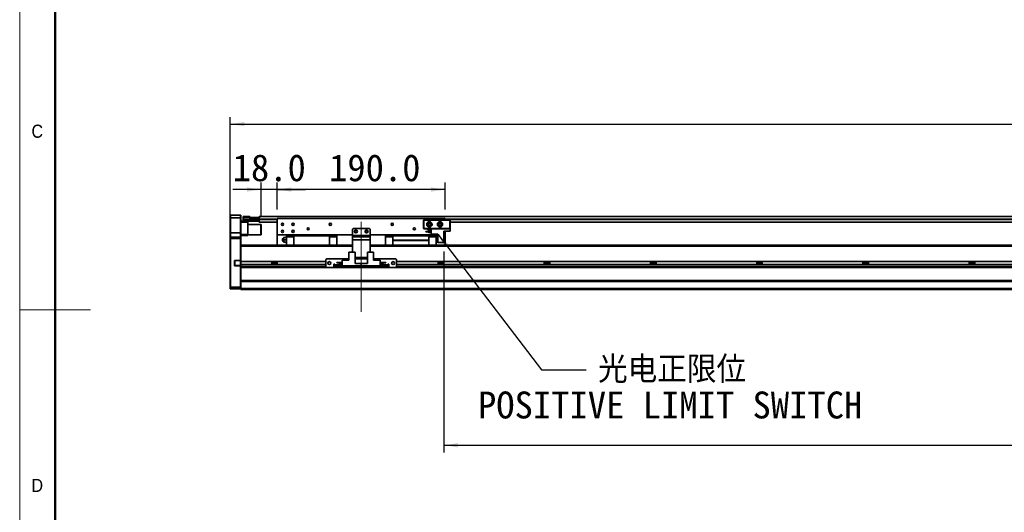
# Model space of a CAD drawing. Header units: millimetres. Extents: x 40 to 3320, y 40 to 2336.
# Tile 2 of 10: x 40 to 1153, y 959 to 1516. Entities that reach past the tile are written whole.
import ezdxf

# ---------------------------------------------------------------- set-up
doc = ezdxf.new("R2010")
doc.units = ezdxf.units.MM
doc.header["$LTSCALE"] = 8
doc.linetypes.add('CENTERX2', pattern=[20.32, 12.7, -2.54, 2.54, -2.54])
doc.layers.add('黑色实线', color=7, linetype='Continuous')
doc.styles.add('SLDTEXTSTYLE1', font='Gothic.ttf', dxfattribs={"width": 0.913})
doc.styles.add('SLDTEXTSTYLE8', font='txt')
doc.styles.add('SLDTEXTSTYLE9', font='txt', dxfattribs={"bigfont": 'bigfont'})
doc.dimstyles.new('SLDDIMSTYLE0', dxfattribs={"dimtxt": 30.4, "dimasz": 16, "dimexe": 0, "dimexo": 0.0625, "dimgap": 7.6, "dimtad": 2, "dimdec": 1, "dimrnd": 1e-09, "dimzin": 4, "dimdsep": 46, "dimtxsty": 'SLDTEXTSTYLE8', "dimsah": 1, "dimcen": 0.09, "dimadec": 0, "dimazin": 1, "dimtfac": 1, "dimtdec": 1, "dimtmove": 0, "dimatfit": 0, "dimfxl": 0, "dimfrac": 2, "dimtolj": 1, "dimtzin": 12, "dimarcsym": 0})
doc.dimstyles.new('SLDDIMSTYLE3', dxfattribs={"dimtxt": 0.18, "dimasz": 16, "dimexe": 0, "dimexo": 0.0625, "dimgap": 0, "dimtad": 0, "dimtih": 1, "dimtoh": 1, "dimdec": 0, "dimrnd": 1e-09, "dimzin": 0, "dimdsep": 46, "dimtxsty": 'Standard', "dimsah": 1, "dimcen": 0.09, "dimadec": 0, "dimazin": 0, "dimtfac": 16, "dimtdec": 0, "dimtofl": 0, "dimtmove": 0, "dimatfit": 3, "dimfxl": 0, "dimfrac": 2, "dimtolj": 1, "dimtzin": 0, "dimarcsym": 0})
doc.dimstyles.new('SLDDIMSTYLE6', dxfattribs={"dimtxt": 30.4, "dimasz": 16, "dimexe": 0, "dimexo": 0.0625, "dimgap": 7.6, "dimtad": 2, "dimdec": 1, "dimrnd": 1e-09, "dimzin": 4, "dimdsep": 46, "dimtxsty": 'SLDTEXTSTYLE8', "dimsah": 1, "dimcen": 0.09, "dimadec": 0, "dimazin": 1, "dimtfac": 1, "dimtdec": 1, "dimtofl": 0, "dimtmove": 0, "dimatfit": 3, "dimfxl": 0, "dimfrac": 2, "dimtolj": 1, "dimtzin": 12, "dimarcsym": 0})

# ---------------------------------------------------------------- blocks, each defined once
blk = doc.blocks.new('_D_21')
at = {"layer": '黑色实线'}
for p, q in [((277.9, 1278.7), (277.9, 1405.8)), ((2433.9, 1278.7), (2433.9, 1405.8)), ((277.9, 1397.8), (2433.9, 1397.8))]:
    blk.add_line(p, q, dxfattribs=at)
for points in [[(277.9, 1397.8), (293.9, 1395.4), (293.9, 1400.2)], [(2433.9, 1397.8), (2417.9, 1400.2), (2417.9, 1395.4)]]:
    blk.add_solid(points, dxfattribs=at)
at = {"layer": '黑色实线', "insert": (1301, 1437.7), "char_height": 30.4, "attachment_point": 1, "style": 'SLDTEXTSTYLE8'}
blk.add_mtext('2156.0', dxfattribs=at)
blk = doc.blocks.new('_D_22')
at = {"layer": '黑色实线'}
for p, q in [((312.9, 1294.4), (312.9, 1331.9)), ((330.9, 1301.2), (330.9, 1331.9)), ((312.9, 1323.9), (280.9, 1323.9)), ((330.9, 1323.9), (312.9, 1323.9)), ((330.9, 1323.9), (362.9, 1323.9))]:
    blk.add_line(p, q, dxfattribs=at)
for points in [[(312.9, 1323.9), (296.9, 1326.3), (296.9, 1321.5)], [(330.9, 1323.9), (346.9, 1321.5), (346.9, 1326.3)]]:
    blk.add_solid(points, dxfattribs=at)
at = {"layer": '黑色实线', "insert": (280.6, 1363.7), "char_height": 30.4, "attachment_point": 1, "style": 'SLDTEXTSTYLE8'}
blk.add_mtext('18.0', dxfattribs=at)
blk = doc.blocks.new('_D_23')
at = {"layer": '黑色实线'}
for p, q in [((330.9, 1301.2), (330.9, 1331.9)), ((520.9, 1301.2), (520.9, 1331.9)), ((520.9, 1323.9), (330.9, 1323.9))]:
    blk.add_line(p, q, dxfattribs=at)
for points in [[(330.9, 1323.9), (346.9, 1321.5), (346.9, 1326.3)], [(520.9, 1323.9), (504.9, 1326.3), (504.9, 1321.5)]]:
    blk.add_solid(points, dxfattribs=at)
at = {"layer": '黑色实线', "insert": (389.5, 1363.7), "char_height": 30.4, "attachment_point": 1, "style": 'SLDTEXTSTYLE8'}
blk.add_mtext('190.0', dxfattribs=at)
blk = doc.blocks.new('_D_24')
at = {"layer": '黑色实线'}
for p, q in [((519.4, 1253.9), (519.4, 1027.1)), ((2159.4, 1250.4), (2159.4, 1027.1)), ((519.4, 1035.1), (2159.4, 1035.1))]:
    blk.add_line(p, q, dxfattribs=at)
for points in [[(519.4, 1035.1), (535.4, 1032.7), (535.4, 1037.5)], [(2159.4, 1035.1), (2143.4, 1037.5), (2143.4, 1032.7)]]:
    blk.add_solid(points, dxfattribs=at)
at = {"layer": '黑色实线', "char_height": 30.4, "attachment_point": 1, "style": 'SLDTEXTSTYLE8'}
for s, insert in [('Stroke T=', (1188.7, 1075)), ('1640.0', (1364.3, 1075))]:
    blk.add_mtext(s, dxfattribs=dict(at, insert=insert))
blk = doc.blocks.new('SW_NOTE_9')
at = {"layer": '黑色实线', "color": 0, "char_height": 30.4, "attachment_point": 2}
for s, insert, style in [('光电正限位', (96.9, 15.5), 'SLDTEXTSTYLE9'), ('POSITIVE LIMIT SWITCH', (94.7, -24.6), 'SLDTEXTSTYLE8')]:
    blk.add_mtext(s, dxfattribs=dict(at, insert=insert, style=style))

msp = doc.modelspace()

# ---------------------------------------------------------------- linework, layer by layer
at = {"color": 7, "linetype": 'Continuous', "lineweight": 18}
for p, q in [((40, 2336), (40, 40)), ((80, 2296), (80, 80)), ((40, 1188), (120, 1188))]:
    msp.add_line(p, q, dxfattribs=at)
at = {"color": 7, "linetype": 'Continuous', "lineweight": 50}
msp.add_line((80, 2296), (80, 80), dxfattribs=at)
at = {"color": 7, "linetype": 'Continuous', "lineweight": 35}
for p, q in [((278.23, 1295.08), (277.93, 1294.78)), ((277.93, 1292.08), (277.93, 1294.78)), ((278.23, 1292.08), (277.93, 1292.08)), ((277.93, 1275.08), (277.93, 1292.08)), ((278.23, 1295.08), (278.23, 1292.08)), ((278.23, 1295.08), (289.63, 1295.08)), ((278.23, 1292.08), (278.23, 1275.08)), ((289.63, 1292.08), (278.23, 1292.08)), ((289.63, 1292.08), (289.63, 1295.08)), ((289.63, 1295.08), (289.93, 1294.78)), ((289.63, 1275.08), (289.63, 1292.08)), ((289.63, 1292.08), (289.93, 1292.08)), ((289.93, 1294.78), (289.93, 1292.08)), ((289.93, 1292.08), (289.93, 1275.08)), ((292.43, 1293.28), (292.73, 1293.58)), ((292.43, 1292.08), (292.43, 1293.28)), ((292.43, 1292.08), (292.73, 1292.08)), ((292.43, 1289.58), (292.43, 1292.08)), ((292.73, 1293.58), (292.73, 1292.08)), ((292.73, 1293.58), (299.93, 1293.58)), ((292.73, 1292.08), (292.73, 1289.58)), ((299.93, 1292.08), (292.73, 1292.08)), ((299.93, 1293.58), (299.93, 1292.08)), ((299.93, 1289.78), (299.93, 1292.08)), ((300.93, 1290.28), (300.93, 1292.28)), ((300.93, 1292.28), (301.43, 1292.28)), ((301.43, 1292.28), (301.43, 1290.28)), ((301.43, 1292.28), (310.43, 1292.28)), ((2401.43, 1293.43), (310.43, 1293.43)), ((310.43, 1293.43), (310.43, 1292.28)), ((310.43, 1290.28), (310.43, 1292.28)), ((310.43, 1292.28), (310.93, 1292.28)), ((310.93, 1292.28), (310.93, 1292.09)), ((520.93, 1291.08), (330.93, 1291.08)), ((330.93, 1291.08), (330.93, 1272.58)), ((520.93, 1291.08), (520.93, 1289.58)), ((289.93, 1288.08), (292.73, 1288.08)), ((297.93, 1287.08), (289.93, 1287.08)), ((292.73, 1289.58), (292.43, 1289.58)), ((292.43, 1288.38), (292.43, 1289.58)), ((292.73, 1288.08), (292.43, 1288.38)), ((292.73, 1289.58), (310.13, 1289.58)), ((292.73, 1289.58), (292.73, 1288.08)), ((310.13, 1288.08), (292.73, 1288.08)), ((297.93, 1288.08), (297.93, 1287.08)), ((297.93, 1287.08), (297.93, 1273.08)), ((312.63, 1284.58), (297.93, 1284.58)), ((299.93, 1290.08), (310.13, 1290.08)), ((310.13, 1289.78), (299.93, 1289.78)), ((300.43, 1290.28), (300.93, 1290.28)), ((300.43, 1290.08), (300.43, 1290.28)), ((301.43, 1290.28), (300.93, 1290.28)), ((301.43, 1290.28), (310.43, 1290.28)), ((310.13, 1290.08), (310.13, 1289.78)), ((310.13, 1290.08), (310.43, 1289.78)), ((310.13, 1290.08), (310.43, 1290.08)), ((310.13, 1289.58), (310.13, 1289.78)), ((310.13, 1289.78), (310.43, 1289.78)), ((310.13, 1289.58), (310.43, 1289.58)), ((310.13, 1288.08), (310.13, 1289.58)), ((310.13, 1288.08), (310.43, 1288.38)), ((310.43, 1290.43), (310.43, 1289.93)), ((310.43, 1289.93), (310.43, 1286.93)), ((330.93, 1286.93), (310.43, 1286.93)), ((312.93, 1284.28), (312.63, 1284.58)), ((312.63, 1272.58), (312.63, 1284.58)), ((312.93, 1284.28), (312.93, 1272.88)), ((416.93, 1280.08), (415.93, 1279.08)), ((434.93, 1280.08), (416.93, 1280.08)), ((435.93, 1279.08), (434.93, 1280.08)), ((496.43, 1289.28), (496.73, 1289.58)), ((496.73, 1289.15), (496.43, 1289.28)), ((496.43, 1279.88), (496.43, 1289.28)), ((496.73, 1280), (496.43, 1279.88)), ((496.73, 1279.58), (496.43, 1279.88)), ((496.73, 1289.58), (496.85, 1289.28)), ((496.73, 1289.58), (526.13, 1289.58)), ((496.85, 1289.28), (496.73, 1289.15)), ((496.73, 1289.15), (496.73, 1280)), ((496.73, 1280), (496.85, 1279.88)), ((496.85, 1279.88), (496.73, 1279.58)), ((504.93, 1279.58), (496.73, 1279.58)), ((526, 1289.28), (496.85, 1289.28)), ((496.85, 1279.88), (526, 1279.88)), ((504.93, 1273.38), (504.93, 1279.58)), ((504.93, 1279.58), (526.43, 1279.58)), ((526.13, 1289.58), (526, 1289.28)), ((526.13, 1289.15), (526, 1289.28)), ((526, 1279.88), (526.13, 1280)), ((526, 1279.88), (526.13, 1279.58)), ((526.13, 1289.58), (526.43, 1289.28)), ((526.43, 1289.28), (526.13, 1289.15)), ((526.13, 1280), (526.13, 1289.15)), ((526.43, 1279.88), (526.13, 1280)), ((526.43, 1279.88), (526.13, 1279.58)), ((526.43, 1289.28), (526.43, 1279.88)), ((2187.43, 1286.93), (526.43, 1286.93)), ((526.43, 1276.98), (526.43, 1279.58)), ((278.23, 1275.08), (277.93, 1275.08)), ((277.93, 1269.78), (277.93, 1275.08)), ((278.23, 1270.08), (277.93, 1269.78)), ((277.93, 1268.58), (277.93, 1269.78)), ((278.23, 1268.58), (277.93, 1268.58)), ((277.93, 1213.7), (277.93, 1268.58)), ((278.23, 1275.08), (278.23, 1270.08)), ((289.63, 1275.08), (278.23, 1275.08)), ((278.23, 1270.08), (278.23, 1268.58)), ((278.23, 1270.08), (289.63, 1270.08)), ((289.63, 1268.58), (278.23, 1268.58)), ((278.23, 1268.58), (278.23, 1213.58)), ((289.63, 1270.08), (289.63, 1275.08)), ((289.93, 1275.08), (289.63, 1275.08)), ((289.63, 1268.58), (289.63, 1270.08)), ((289.93, 1269.78), (289.63, 1270.08)), ((289.63, 1243.93), (289.63, 1268.58)), ((289.93, 1268.58), (289.63, 1268.58)), ((289.93, 1275.08), (289.93, 1269.78)), ((289.93, 1273.08), (297.93, 1273.08)), ((297.93, 1272.08), (289.93, 1272.08)), ((289.93, 1269.78), (289.93, 1268.58)), ((289.93, 1268.58), (289.93, 1260.73)), ((297.93, 1273.08), (297.93, 1272.08)), ((297.93, 1272.58), (312.63, 1272.58)), ((312.63, 1272.58), (312.93, 1272.88)), ((415.93, 1272.58), (330.93, 1272.58)), ((330.93, 1272.58), (330.93, 1261.08)), ((341.43, 1269.58), (339.11, 1269.58)), ((349.68, 1271.48), (341.43, 1271.48)), ((341.43, 1271.48), (341.43, 1270.53)), ((341.43, 1270.53), (349.68, 1270.53)), ((341.43, 1261.02), (341.43, 1270.53)), ((349.68, 1271.58), (349.68, 1272.58)), ((349.68, 1261.02), (349.68, 1271.58)), ((349.68, 1271.58), (390.18, 1271.58)), ((390.18, 1271.58), (390.18, 1272.58)), ((390.18, 1271.58), (390.18, 1261.02)), ((398.43, 1271.48), (390.18, 1271.48)), ((390.18, 1270.53), (398.43, 1270.53)), ((398.43, 1270.53), (398.43, 1271.48)), ((398.43, 1270.53), (398.43, 1261.02)), ((415.93, 1279.08), (415.93, 1272.08)), ((415.93, 1272.08), (435.93, 1272.08)), ((415.93, 1270.58), (415.93, 1272.08)), ((415.93, 1267.08), (415.93, 1270.58)), ((415.93, 1270.58), (435.93, 1270.58)), ((435.93, 1279.08), (435.93, 1272.08)), ((512.48, 1272.58), (435.93, 1272.58)), ((435.93, 1272.08), (435.93, 1270.58)), ((435.93, 1270.58), (435.93, 1267.08)), ((453.43, 1271.48), (453.43, 1270.53)), ((461.68, 1271.48), (453.43, 1271.48)), ((461.68, 1270.53), (453.43, 1270.53)), ((453.43, 1270.53), (453.43, 1261.02)), ((461.68, 1272.58), (461.68, 1271.58)), ((502.18, 1271.58), (461.68, 1271.58)), ((461.68, 1271.58), (461.68, 1266.58)), ((498.73, 1276.03), (498.73, 1276.33)), ((498.73, 1276.33), (504.93, 1276.33)), ((498.73, 1276.03), (504.93, 1276.03)), ((501.13, 1278.98), (504.93, 1278.98)), ((501.13, 1278.28), (501.13, 1278.98)), ((501.13, 1278.28), (504.93, 1278.28)), ((502.18, 1271.58), (502.18, 1272.58)), ((502.18, 1271.58), (502.18, 1266.58)), ((510.43, 1271.48), (502.18, 1271.48)), ((510.43, 1270.53), (502.18, 1270.53)), ((504.15, 1276.33), (504.18, 1276.58)), ((504.93, 1273.38), (512.48, 1273.38)), ((510.43, 1270.53), (510.43, 1271.48)), ((510.43, 1261.02), (510.43, 1270.53)), ((510.43, 1269.58), (512.48, 1269.58)), ((512.48, 1264.08), (512.48, 1273.38)), ((519.43, 1264.08), (519.43, 1276.98)), ((526.43, 1276.98), (519.43, 1276.98)), ((520.93, 1272.58), (519.43, 1272.58)), ((520.93, 1276.98), (520.93, 1272.58)), ((520.93, 1272.58), (520.93, 1261.08)), ((415.93, 1261.02), (289.93, 1261.02)), ((289.93, 1260.73), (289.93, 1260.02)), ((289.93, 1242.47), (289.93, 1260.02)), ((295.93, 1261.08), (341.43, 1261.08)), ((295.93, 1261.08), (295.93, 1261.02)), ((336.94, 1266.84), (336.94, 1267.31)), ((339.11, 1267.08), (341.43, 1267.08)), ((341.43, 1264.58), (339.11, 1264.58)), ((398.43, 1261.08), (415.93, 1261.08)), ((415.93, 1267.08), (415.93, 1253.27)), ((435.93, 1267.08), (415.93, 1267.08)), ((435.93, 1267.08), (435.93, 1253.27)), ((435.93, 1261.08), (453.43, 1261.08)), ((2159.43, 1261.02), (435.93, 1261.02)), ((461.68, 1266.58), (502.18, 1266.58)), ((461.68, 1266.58), (461.68, 1266.28)), ((502.18, 1266.28), (461.68, 1266.28)), ((461.68, 1266.28), (461.68, 1261.02)), ((502.18, 1266.28), (502.18, 1266.58)), ((502.18, 1266.28), (502.18, 1261.02)), ((510.43, 1267.08), (512.48, 1267.08)), ((512.48, 1264.58), (510.43, 1264.58)), ((510.43, 1261.08), (2159.43, 1261.08)), ((519.43, 1264.08), (512.48, 1264.08)), ((411.98, 1253.27), (411.98, 1243.97)), ((411.98, 1253.27), (418.93, 1253.27)), ((418.93, 1253.27), (418.93, 1240.37)), ((432.93, 1247.08), (418.93, 1247.08)), ((432.93, 1253.27), (432.93, 1240.37)), ((432.93, 1253.27), (439.88, 1253.27)), ((439.88, 1253.27), (439.88, 1243.97)), ((282.63, 1243.13), (282.63, 1238.43)), ((282.63, 1243.13), (282.93, 1243.13)), ((282.63, 1238.43), (282.93, 1238.43)), ((282.93, 1238.43), (282.93, 1243.13)), ((283.43, 1243.93), (283.43, 1243.63)), ((289.63, 1243.93), (283.43, 1243.93)), ((283.43, 1243.63), (289.5, 1243.63)), ((283.43, 1237.63), (283.43, 1237.93)), ((289.5, 1237.93), (283.43, 1237.93)), ((283.43, 1237.63), (289.63, 1237.63)), ((289.63, 1243.93), (289.5, 1243.63)), ((289.5, 1243.63), (289.63, 1243.63)), ((289.5, 1237.93), (289.63, 1237.63)), ((289.63, 1237.93), (289.5, 1237.93)), ((289.93, 1243.93), (289.63, 1243.93)), ((289.63, 1243.63), (289.93, 1243.93)), ((289.63, 1243.63), (289.63, 1237.93)), ((289.63, 1237.93), (289.93, 1237.63)), ((289.63, 1213.58), (289.63, 1237.63)), ((289.63, 1237.63), (289.93, 1237.63)), ((385.93, 1242.47), (289.93, 1242.47)), ((289.93, 1239.07), (289.93, 1242.47)), ((385.93, 1239.07), (289.93, 1239.07)), ((289.93, 1237.02), (289.93, 1239.07)), ((289.93, 1237.02), (289.93, 1236.3)), ((289.93, 1236.3), (289.93, 1220.73)), ((386.68, 1236.02), (289.93, 1236.02)), ((324.76, 1242.47), (324.76, 1239.07)), ((331.1, 1241.08), (324.76, 1241.08)), ((331.1, 1239.07), (331.1, 1242.47)), ((386.93, 1245.77), (385.93, 1244.77)), ((385.93, 1244.77), (385.93, 1236.77)), ((385.93, 1236.77), (386.93, 1235.77)), ((411.98, 1245.77), (386.93, 1245.77)), ((386.93, 1235.77), (394.93, 1235.77)), ((395.93, 1239.77), (394.93, 1239.77)), ((394.93, 1239.77), (394.93, 1235.77)), ((395.93, 1239.07), (394.93, 1239.07)), ((395.93, 1236.02), (394.93, 1236.02)), ((395.93, 1238.77), (395.93, 1239.77)), ((395.93, 1238.77), (395.93, 1237.77)), ((395.93, 1235.77), (395.93, 1237.77)), ((395.93, 1237.77), (396.93, 1237.77)), ((396.93, 1235.77), (395.93, 1235.77)), ((396.93, 1237.77), (396.93, 1235.77)), ((454.93, 1237.77), (396.93, 1237.77)), ((454.93, 1235.77), (396.93, 1235.77)), ((398.23, 1241.02), (398.23, 1241.32)), ((398.23, 1241.32), (404.43, 1241.32)), ((398.23, 1241.02), (404.43, 1241.02)), ((400.63, 1238.37), (400.63, 1239.07)), ((400.63, 1239.07), (404.43, 1239.07)), ((400.63, 1238.37), (404.43, 1238.37)), ((404.43, 1237.77), (404.43, 1243.97)), ((404.43, 1243.97), (411.98, 1243.97)), ((404.43, 1237.77), (425.93, 1237.77)), ((432.93, 1245.77), (418.93, 1245.77)), ((425.93, 1240.37), (418.93, 1240.37)), ((425.93, 1237.77), (425.93, 1240.37)), ((425.93, 1240.37), (432.93, 1240.37)), ((447.43, 1237.77), (425.93, 1237.77)), ((464.93, 1245.77), (439.88, 1245.77)), ((447.43, 1243.97), (439.88, 1243.97)), ((447.43, 1243.97), (447.43, 1237.77)), ((453.63, 1241.32), (447.43, 1241.32)), ((453.63, 1241.02), (447.43, 1241.02)), ((451.23, 1239.07), (447.43, 1239.07)), ((451.23, 1238.37), (447.43, 1238.37)), ((451.23, 1239.07), (451.23, 1238.37)), ((453.63, 1241.32), (453.63, 1241.02)), ((454.93, 1235.77), (454.93, 1237.77)), ((454.93, 1237.77), (455.93, 1237.77)), ((455.93, 1235.77), (454.93, 1235.77)), ((456.93, 1239.77), (455.93, 1239.77)), ((455.93, 1239.77), (455.93, 1238.77)), ((456.93, 1239.07), (455.93, 1239.07)), ((455.93, 1237.77), (455.93, 1238.77)), ((455.93, 1237.77), (455.93, 1235.77)), ((456.93, 1236.02), (455.93, 1236.02)), ((456.93, 1235.77), (456.93, 1239.77)), ((456.93, 1235.77), (464.93, 1235.77)), ((465.93, 1244.77), (464.93, 1245.77)), ((464.93, 1235.77), (465.93, 1236.77)), ((2246.68, 1236.02), (465.17, 1236.02)), ((465.93, 1236.77), (465.93, 1244.77)), ((2245.93, 1242.47), (465.93, 1242.47)), ((2245.93, 1239.07), (465.93, 1239.07)), ((512.76, 1242.47), (512.76, 1239.07)), ((519.1, 1241.08), (512.76, 1241.08)), ((519.1, 1239.07), (519.1, 1242.47)), ((632.76, 1242.47), (632.76, 1239.07)), ((639.1, 1241.08), (632.76, 1241.08)), ((639.1, 1239.07), (639.1, 1242.47)), ((752.76, 1242.47), (752.76, 1239.07)), ((759.1, 1241.08), (752.76, 1241.08)), ((759.1, 1239.07), (759.1, 1242.47)), ((872.76, 1242.47), (872.76, 1239.07)), ((879.1, 1241.08), (872.76, 1241.08)), ((879.1, 1239.07), (879.1, 1242.47)), ((992.76, 1242.47), (992.76, 1239.07)), ((999.1, 1241.08), (992.76, 1241.08)), ((999.1, 1239.07), (999.1, 1242.47)), ((1112.76, 1242.47), (1112.76, 1239.07)), ((1119.1, 1241.08), (1112.76, 1241.08)), ((1119.1, 1239.07), (1119.1, 1242.47)), ((277.93, 1211.88), (277.93, 1213.7)), ((277.93, 1213.7), (278.23, 1213.58)), ((278.23, 1213.58), (289.63, 1213.58)), ((278.23, 1213.58), (278.23, 1211.58)), ((289.93, 1213.7), (289.63, 1213.58)), ((289.63, 1211.58), (289.63, 1213.58)), ((2421.93, 1221.02), (289.93, 1221.02)), ((289.93, 1220.73), (289.93, 1220.02)), ((2421.93, 1220.02), (289.93, 1220.02)), ((289.93, 1212.08), (289.93, 1220.02)), ((277.93, 1211.88), (278.23, 1211.58)), ((289.63, 1211.58), (278.23, 1211.58)), ((289.93, 1211.88), (289.63, 1211.58)), ((2421.93, 1212.08), (289.93, 1212.08)), ((289.93, 1211.08), (289.93, 1212.08)), ((2421.93, 1211.08), (289.93, 1211.08))]:
    msp.add_line(p, q, dxfattribs=at)
at = {"color": 8, "linetype": 'Continuous', "lineweight": 35}
for p, q in [((330.93, 1290.43), (310.43, 1290.43)), ((330.93, 1289.93), (310.43, 1289.93)), ((2190.93, 1290.43), (520.93, 1290.43)), ((2190.93, 1289.93), (520.93, 1289.93)), ((415.93, 1260.02), (289.93, 1260.02)), ((2159.99, 1260.02), (435.93, 1260.02)), ((385.93, 1237.02), (289.93, 1237.02)), ((395.93, 1237.02), (394.93, 1237.02)), ((400.63, 1238.77), (395.93, 1238.77)), ((455.93, 1238.77), (451.23, 1238.77)), ((456.93, 1237.02), (455.93, 1237.02)), ((2245.93, 1237.02), (465.93, 1237.02))]:
    msp.add_line(p, q, dxfattribs=at)
at = {"color": 7, "linetype": 'Continuous', "lineweight": 35}
for centre, radius in [((336.93, 1284.58), 1.25), ((348.93, 1284.58), 1.25), ((365.93, 1279.58), 1.25), ((390.93, 1284.58), 1.25), ((460.93, 1284.58), 1.25), ((485.93, 1279.58), 1.25), ((502.93, 1284.58), 3), ((502.93, 1284.58), 1.7), ((502.93, 1284.58), 1.25), ((514.93, 1284.58), 3), ((514.93, 1284.58), 1.7), ((514.93, 1284.58), 1.25), ((336.93, 1276.58), 1.25), ((348.93, 1276.58), 1.25), ((419.93, 1276.58), 1.7), ((419.93, 1276.58), 1.25), ((431.93, 1276.58), 1.7), ((431.93, 1276.58), 1.25), ((389.93, 1240.77), 1.7), ((461.93, 1240.77), 1.7)]:
    msp.add_circle(centre, radius, dxfattribs=at)
for centre, radius, start, end in [((339.93, 1267.08), 3, 123.36668, 175.56913), ((502.93, 1276.58), 1.25, 0, 191.53696), ((502.93, 1276.58), 1.25, 206.10388, 333.89612), ((337.03, 1267.08), 0.25, 111.36458, 248.69453), ((339.93, 1267.08), 3, 184.51433, 236.60291), ((283.43, 1243.13), 0.8, 90, 180), ((283.43, 1238.43), 0.8, 180, 270), ((283.43, 1243.13), 0.5, 90, 180), ((283.43, 1238.43), 0.5, 180, 270)]:
    msp.add_arc(centre, radius, start, end, dxfattribs=at)
for points, knots in [([(339.11, 1269.58), (338.96, 1269.58), (338.65, 1269.58), (338.37, 1269.58), (338.24, 1269.58), (338.28, 1269.58), (338.28, 1269.58)], [0, 0, 0, 0, 0.3186342, 0.63727, 0.9559023, 1, 1, 1, 1]), ([(339.11, 1267.08), (338.96, 1267.17), (338.65, 1267.36), (338.36, 1267.78), (338.24, 1268.26), (338.31, 1268.75), (338.56, 1269.19), (338.87, 1269.45), (339.07, 1269.56), (339.11, 1269.58)], [0, 0, 0, 0, 0.1597115, 0.3194239, 0.4791341, 0.6388435, 0.7985542, 0.9582656, 1, 1, 1, 1]), ([(339.11, 1264.58), (338.96, 1264.67), (338.65, 1264.86), (338.36, 1265.28), (338.24, 1265.76), (338.31, 1266.25), (338.56, 1266.69), (338.87, 1266.95), (339.07, 1267.06), (339.11, 1267.08)], [0, 0, 0, 0, 0.1597116, 0.3194233, 0.4791336, 0.638844, 0.7985544, 0.9582655, 1, 1, 1, 1]), ([(338.28, 1264.58), (338.29, 1264.58), (338.31, 1264.58), (338.56, 1264.58), (338.87, 1264.58), (339.07, 1264.58), (339.11, 1264.58)], [0, 0, 0, 0, 0.2763086, 0.5963389, 0.9163728, 1, 1, 1, 1])]:
    msp.add_open_spline(points, degree=3, knots=knots, dxfattribs=at)
at = {"layer": '黑色实线', "linetype": 'CENTERX2', "lineweight": 18}
msp.add_line((425.93, 1185.97), (425.93, 1295.57), dxfattribs=at)

# ---------------------------------------------------------------- block references
at = {"layer": '黑色实线', "color": 7}
msp.add_blockref('SW_NOTE_9', (680.26, 1120.38), dxfattribs=at)

# ---------------------------------------------------------------- texts
at = {"color": 7, "linetype": 'Continuous', "lineweight": 0, "char_height": 14.82, "attachment_point": 1, "style": 'SLDTEXTSTYLE1'}
for s, insert in [('C', (53.33, 1397.17)), ('D', (53.33, 997.17))]:
    msp.add_mtext(s, dxfattribs=dict(at, insert=insert))

# ---------------------------------------------------------------- dimensions: what is measured, and where the dimension line sits
at = {"layer": '黑色实线'}
for base, p1, p2, dimstyle, picture, middle in [((2433.93, 1397.82), (277.93, 1268.58), (2433.93, 1268.58), 'SLDDIMSTYLE6', '_D_21', (1360.45, 1397.82)), ((312.93, 1323.86), (330.93, 1291.08), (312.93, 1284.28), 'SLDDIMSTYLE0', '_D_22', (318.07, 1323.86)), ((330.93, 1323.86), (520.93, 1291.08), (330.93, 1291.08), 'SLDDIMSTYLE6', '_D_23', (437.9, 1323.86))]:
    dim = msp.add_linear_dim(base=base, p1=p1, p2=p2, dimstyle=dimstyle, dxfattribs=at)
    dim.commit()
    dim.dimension.update_dxf_attribs({"geometry": picture, "text_midpoint": middle, "dimtype": 160})
dim = msp.add_linear_dim(base=(2159.43, 1035.08), p1=(519.43, 1264.08), p2=(2159.43, 1260.58), text='Stroke T=<>', dimstyle='SLDDIMSTYLE6', dxfattribs=at)
dim.commit()
dim.dimension.update_dxf_attribs({"geometry": '_D_24', "text_midpoint": (1335.92, 1035.08), "dimtype": 160})

# ---------------------------------------------------------------- leaders
at = {"layer": '黑色实线', "color": 7}
msp.add_leader([(512.48, 1273.38), (629.46, 1120.38), (680.26, 1120.38)], dimstyle='SLDDIMSTYLE3', dxfattribs=at)

doc.saveas('drawing.dxf')
